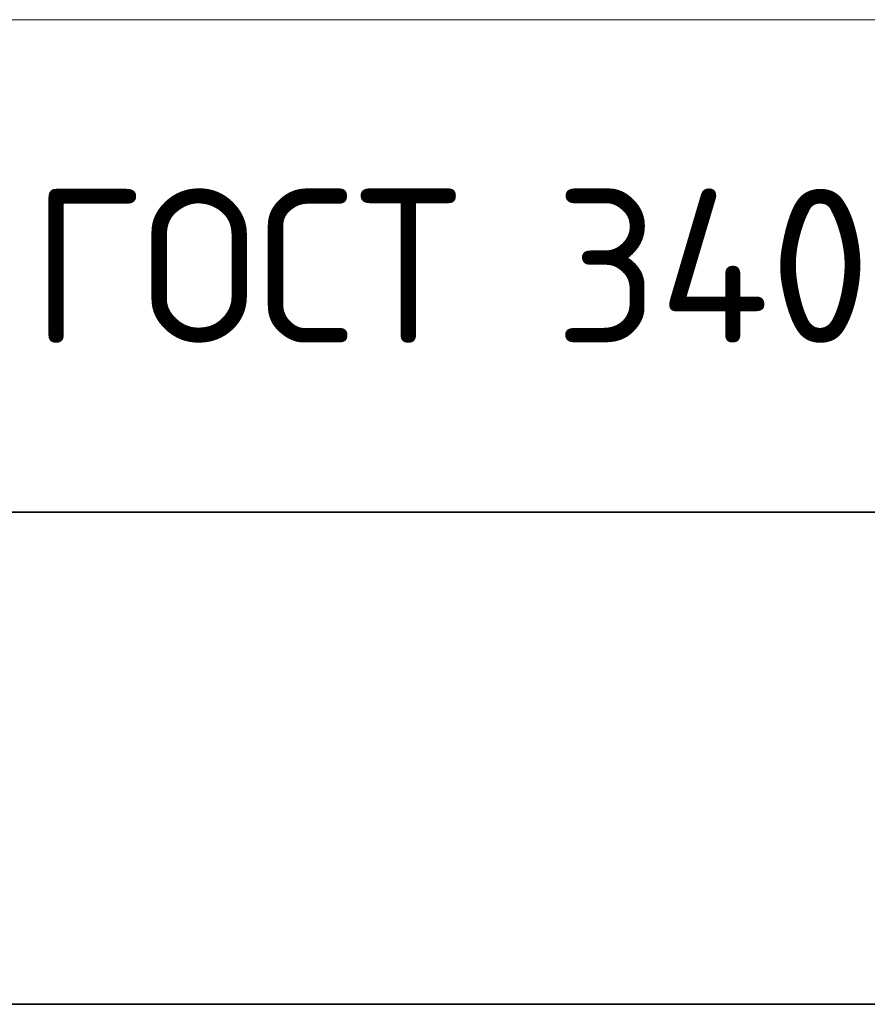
# Model space of a CAD drawing. Header units: metres. Extents: x -38 to 97, y -15 to 21.
# Tile 155 of 233: x 70.33 to 71.71, y 6.87 to 8.47. Entities that reach past the tile are written whole.
import ezdxf

# ---------------------------------------------------------------- set-up
doc = ezdxf.new("R2010")
doc.units = ezdxf.units.M
doc.styles.add('ISOCPEUR', font='txt')

msp = doc.modelspace()

# ---------------------------------------------------------------- linework, layer by layer
at = {"color": 7, "linetype": 'Continuous', "lineweight": 13, "transparency": 33554687}
for p, q in [((86.4198, 8.4717), (67.9198, 8.4717)), ((86.4198, 7.6717), (67.9198, 7.6717))]:
    msp.add_line(p, q, dxfattribs=at)
at = {"color": 7, "linetype": 'Continuous', "lineweight": 35, "transparency": 33554687}
for p, q in [((67.9198, 7.6717), (86.4198, 7.6717)), ((67.9198, 6.8717), (86.4198, 6.8717))]:
    msp.add_line(p, q, dxfattribs=at)

# ---------------------------------------------------------------- texts
at = {"color": 7, "linetype": 'Continuous', "lineweight": 35, "transparency": 33554687, "insert": (70.3506, 7.9467), "char_height": 0.25, "width": 2.743715, "attachment_point": 7, "style": 'ISOCPEUR'}
msp.add_mtext('\\W0.96;ГОСТ 34028-2016', dxfattribs=at)

doc.saveas('drawing.dxf')
